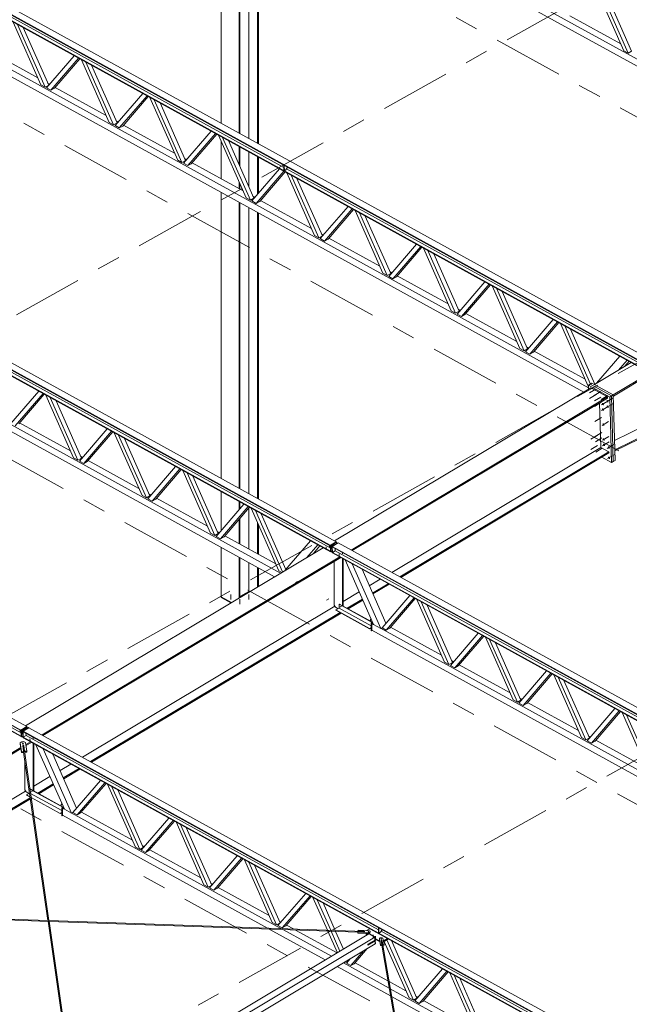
# Model space of a CAD drawing. Header units: millimetres. Extents: x -260 to 160, y -50 to 247.
# Tile 27 of 74: x -137 to -111, y 111 to 153. Entities that reach past the tile are written whole.
import ezdxf

# ---------------------------------------------------------------- set-up
doc = ezdxf.new("R2010")
doc.units = ezdxf.units.MM
for name, pattern in [('XKITLINE00', [0]), ('XKITLINE02', [4, 2, -2]), ('XKITLINE03', [6, 3, -1, 1, -1])]:
    doc.linetypes.add(name, pattern=pattern)
for name, color, linetype, lineweight in [('Element', 2, 'Continuous', 0), ('Spoina', 1, 'Continuous', 0), ('Śruba', 3, 'Continuous', 0)]:
    doc.layers.add(name, color=color, linetype=linetype, lineweight=lineweight)

msp = doc.modelspace()

# ---------------------------------------------------------------- hatches: boundary and pattern name
at = {"layer": 'Śruba'}
for points in [[(-111.75, 136.533), (-111.746, 136.523), (-111.743, 136.513), (-111.742, 136.504), (-111.743, 136.495), (-111.745, 136.488), (-111.749, 136.482), (-111.754, 136.477), (-111.76, 136.475), (-111.767, 136.475), (-111.774, 136.476), (-111.782, 136.48), (-111.79, 136.485), (-111.798, 136.492), (-111.805, 136.5), (-111.811, 136.51), (-111.816, 136.52), (-111.82, 136.53), (-111.823, 136.54), (-111.824, 136.549), (-111.823, 136.558), (-111.821, 136.565), (-111.817, 136.571), (-111.812, 136.575), (-111.806, 136.578), (-111.799, 136.578), (-111.792, 136.577), (-111.784, 136.573), (-111.776, 136.568), (-111.768, 136.561), (-111.761, 136.552), (-111.755, 136.543)], [(-111.553, 136.655), (-111.549, 136.645), (-111.547, 136.635), (-111.546, 136.626), (-111.546, 136.617), (-111.548, 136.61), (-111.552, 136.604), (-111.557, 136.6), (-111.563, 136.597), (-111.57, 136.597), (-111.578, 136.598), (-111.585, 136.602), (-111.593, 136.607), (-111.601, 136.614), (-111.608, 136.623), (-111.614, 136.632), (-111.62, 136.642), (-111.624, 136.652), (-111.626, 136.662), (-111.627, 136.671), (-111.626, 136.68), (-111.624, 136.687), (-111.621, 136.693), (-111.616, 136.698), (-111.61, 136.7), (-111.603, 136.7), (-111.595, 136.699), (-111.587, 136.695), (-111.579, 136.69), (-111.572, 136.683), (-111.564, 136.675), (-111.558, 136.665)], [(-111.743, 136.299), (-111.739, 136.289), (-111.737, 136.279), (-111.736, 136.27), (-111.737, 136.261), (-111.739, 136.254), (-111.742, 136.248), (-111.747, 136.243), (-111.753, 136.241), (-111.76, 136.241), (-111.768, 136.242), (-111.776, 136.246), (-111.784, 136.251), (-111.791, 136.258), (-111.798, 136.266), (-111.805, 136.276), (-111.81, 136.286), (-111.814, 136.296), (-111.816, 136.306), (-111.817, 136.315), (-111.817, 136.324), (-111.814, 136.331), (-111.811, 136.337), (-111.806, 136.342), (-111.8, 136.344), (-111.793, 136.344), (-111.785, 136.343), (-111.778, 136.339), (-111.77, 136.334), (-111.762, 136.327), (-111.755, 136.319), (-111.749, 136.309)], [(-111.547, 136.422), (-111.543, 136.411), (-111.54, 136.401), (-111.539, 136.392), (-111.54, 136.383), (-111.542, 136.376), (-111.546, 136.37), (-111.551, 136.366), (-111.557, 136.363), (-111.564, 136.363), (-111.571, 136.365), (-111.579, 136.368), (-111.587, 136.373), (-111.595, 136.38), (-111.602, 136.389), (-111.608, 136.398), (-111.613, 136.408), (-111.617, 136.418), (-111.62, 136.428), (-111.621, 136.437), (-111.62, 136.446), (-111.618, 136.454), (-111.614, 136.46), (-111.609, 136.464), (-111.603, 136.466), (-111.596, 136.466), (-111.589, 136.465), (-111.581, 136.461), (-111.573, 136.456), (-111.565, 136.449), (-111.558, 136.441), (-111.552, 136.431)], [(-111.726, 135.662), (-111.722, 135.652), (-111.72, 135.642), (-111.719, 135.632), (-111.72, 135.624), (-111.722, 135.616), (-111.725, 135.61), (-111.73, 135.606), (-111.736, 135.604), (-111.743, 135.603), (-111.751, 135.605), (-111.759, 135.609), (-111.767, 135.614), (-111.774, 135.621), (-111.781, 135.629), (-111.788, 135.638), (-111.793, 135.648), (-111.797, 135.658), (-111.799, 135.668), (-111.8, 135.678), (-111.799, 135.687), (-111.797, 135.694), (-111.794, 135.7), (-111.789, 135.704), (-111.783, 135.706), (-111.776, 135.707), (-111.768, 135.705), (-111.76, 135.702), (-111.752, 135.696), (-111.745, 135.689), (-111.738, 135.681), (-111.731, 135.672)], [(-111.709, 135.025), (-111.705, 135.014), (-111.703, 135.004), (-111.702, 134.995), (-111.702, 134.986), (-111.705, 134.979), (-111.708, 134.973), (-111.713, 134.969), (-111.719, 134.966), (-111.726, 134.966), (-111.734, 134.968), (-111.742, 134.971), (-111.749, 134.976), (-111.757, 134.983), (-111.764, 134.992), (-111.77, 135.001), (-111.776, 135.011), (-111.78, 135.021), (-111.782, 135.031), (-111.783, 135.04), (-111.782, 135.049), (-111.78, 135.057), (-111.777, 135.062), (-111.772, 135.067), (-111.766, 135.069), (-111.759, 135.069), (-111.751, 135.068), (-111.743, 135.064), (-111.735, 135.059), (-111.728, 135.052), (-111.721, 135.044), (-111.714, 135.034)], [(-111.703, 134.791), (-111.699, 134.78), (-111.696, 134.77), (-111.695, 134.761), (-111.696, 134.752), (-111.698, 134.745), (-111.702, 134.739), (-111.707, 134.735), (-111.713, 134.732), (-111.72, 134.732), (-111.727, 134.734), (-111.735, 134.737), (-111.743, 134.743), (-111.751, 134.749), (-111.758, 134.758), (-111.764, 134.767), (-111.769, 134.777), (-111.773, 134.787), (-111.776, 134.797), (-111.777, 134.807), (-111.776, 134.815), (-111.774, 134.823), (-111.77, 134.829), (-111.765, 134.833), (-111.759, 134.835), (-111.752, 134.835), (-111.745, 134.834), (-111.737, 134.83), (-111.729, 134.825), (-111.721, 134.818), (-111.714, 134.81), (-111.708, 134.801)], [(-111.5, 134.679), (-111.496, 134.669), (-111.494, 134.659), (-111.493, 134.649), (-111.493, 134.641), (-111.495, 134.633), (-111.499, 134.627), (-111.504, 134.623), (-111.51, 134.621), (-111.517, 134.62), (-111.524, 134.622), (-111.532, 134.625), (-111.54, 134.631), (-111.548, 134.638), (-111.555, 134.646), (-111.561, 134.655), (-111.566, 134.665), (-111.57, 134.675), (-111.573, 134.685), (-111.574, 134.695), (-111.573, 134.703), (-111.571, 134.711), (-111.567, 134.717), (-111.562, 134.721), (-111.556, 134.723), (-111.549, 134.724), (-111.542, 134.722), (-111.534, 134.719), (-111.526, 134.713), (-111.518, 134.706), (-111.511, 134.698), (-111.505, 134.689)], [(-111.488, 134.24), (-111.484, 134.23), (-111.482, 134.22), (-111.481, 134.211), (-111.481, 134.202), (-111.484, 134.194), (-111.487, 134.189), (-111.492, 134.184), (-111.498, 134.182), (-111.505, 134.182), (-111.513, 134.183), (-111.521, 134.187), (-111.528, 134.192), (-111.536, 134.199), (-111.543, 134.207), (-111.549, 134.217), (-111.555, 134.226), (-111.559, 134.237), (-111.561, 134.247), (-111.562, 134.256), (-111.561, 134.265), (-111.559, 134.272), (-111.556, 134.278), (-111.551, 134.282), (-111.545, 134.285), (-111.538, 134.285), (-111.53, 134.283), (-111.522, 134.28), (-111.514, 134.275), (-111.507, 134.268), (-111.5, 134.259), (-111.493, 134.25)], [(-123.6, 130.392), (-123.605, 130.393), (-123.609, 130.394), (-123.613, 130.396), (-123.616, 130.398), (-123.619, 130.4), (-123.62, 130.403), (-123.621, 130.406), (-123.62, 130.409), (-123.619, 130.411), (-123.617, 130.414), (-123.614, 130.416), (-123.61, 130.418), (-123.606, 130.419), (-123.601, 130.42), (-123.596, 130.421), (-123.591, 130.421), (-123.586, 130.42), (-123.582, 130.419), (-123.578, 130.417), (-123.575, 130.415), (-123.573, 130.413), (-123.571, 130.41), (-123.571, 130.407), (-123.571, 130.404), (-123.572, 130.402), (-123.575, 130.399), (-123.578, 130.397), (-123.581, 130.395), (-123.586, 130.393), (-123.59, 130.393), (-123.595, 130.392)], [(-123.042, 130.085), (-123.047, 130.086), (-123.051, 130.087), (-123.055, 130.089), (-123.058, 130.091), (-123.061, 130.093), (-123.062, 130.096), (-123.063, 130.098), (-123.062, 130.101), (-123.061, 130.104), (-123.059, 130.107), (-123.056, 130.109), (-123.052, 130.111), (-123.048, 130.112), (-123.043, 130.113), (-123.038, 130.113), (-123.033, 130.113), (-123.028, 130.113), (-123.024, 130.111), (-123.02, 130.11), (-123.017, 130.108), (-123.015, 130.105), (-123.013, 130.103), (-123.013, 130.1), (-123.013, 130.097), (-123.014, 130.094), (-123.017, 130.092), (-123.02, 130.089), (-123.023, 130.088), (-123.028, 130.086), (-123.032, 130.085), (-123.037, 130.085)], [(-122.974, 127.873), (-122.973, 127.869), (-122.972, 127.865), (-122.972, 127.86), (-122.972, 127.857), (-122.973, 127.853), (-122.975, 127.851), (-122.977, 127.849), (-122.98, 127.848), (-122.983, 127.848), (-122.986, 127.848), (-122.99, 127.85), (-122.993, 127.853), (-122.997, 127.856), (-123, 127.859), (-123.002, 127.863), (-123.004, 127.868), (-123.006, 127.872), (-123.007, 127.877), (-123.007, 127.881), (-123.007, 127.885), (-123.006, 127.888), (-123.004, 127.891), (-123.002, 127.892), (-122.999, 127.893), (-122.996, 127.894), (-122.992, 127.893), (-122.989, 127.891), (-122.986, 127.889), (-122.982, 127.886), (-122.979, 127.882), (-122.977, 127.878)], [(-121.636, 127.136), (-121.634, 127.132), (-121.633, 127.127), (-121.633, 127.123), (-121.633, 127.119), (-121.634, 127.116), (-121.636, 127.113), (-121.638, 127.111), (-121.641, 127.11), (-121.644, 127.11), (-121.648, 127.111), (-121.651, 127.113), (-121.654, 127.115), (-121.658, 127.118), (-121.661, 127.122), (-121.663, 127.126), (-121.666, 127.13), (-121.667, 127.135), (-121.668, 127.139), (-121.668, 127.144), (-121.668, 127.147), (-121.667, 127.151), (-121.665, 127.153), (-121.663, 127.155), (-121.66, 127.156), (-121.657, 127.156), (-121.654, 127.155), (-121.65, 127.154), (-121.647, 127.151), (-121.643, 127.148), (-121.64, 127.145), (-121.638, 127.14)], [(-136.543, 122.022), (-136.551, 122.023), (-136.558, 122.025), (-136.564, 122.028), (-136.569, 122.031), (-136.572, 122.035), (-136.575, 122.039), (-136.576, 122.044), (-136.575, 122.048), (-136.573, 122.052), (-136.569, 122.056), (-136.565, 122.06), (-136.559, 122.063), (-136.552, 122.065), (-136.545, 122.067), (-136.537, 122.067), (-136.529, 122.067), (-136.522, 122.066), (-136.515, 122.064), (-136.509, 122.061), (-136.504, 122.058), (-136.5, 122.054), (-136.498, 122.05), (-136.497, 122.046), (-136.498, 122.041), (-136.5, 122.037), (-136.503, 122.033), (-136.508, 122.029), (-136.514, 122.027), (-136.521, 122.024), (-136.528, 122.023), (-136.536, 122.022)], [(-136.242, 122.195), (-136.247, 122.196), (-136.251, 122.197), (-136.255, 122.199), (-136.258, 122.201), (-136.261, 122.203), (-136.262, 122.206), (-136.263, 122.209), (-136.262, 122.211), (-136.261, 122.214), (-136.259, 122.217), (-136.256, 122.219), (-136.252, 122.221), (-136.248, 122.222), (-136.243, 122.223), (-136.238, 122.224), (-136.233, 122.223), (-136.229, 122.223), (-136.224, 122.222), (-136.22, 122.22), (-136.217, 122.218), (-136.215, 122.215), (-136.213, 122.213), (-136.213, 122.21), (-136.213, 122.207), (-136.214, 122.204), (-136.217, 122.202), (-136.22, 122.2), (-136.224, 122.198), (-136.228, 122.196), (-136.232, 122.195), (-136.237, 122.195)], [(-136.174, 119.984), (-136.173, 119.979), (-136.172, 119.975), (-136.172, 119.97), (-136.172, 119.967), (-136.173, 119.963), (-136.175, 119.961), (-136.177, 119.959), (-136.18, 119.958), (-136.183, 119.958), (-136.186, 119.959), (-136.19, 119.96), (-136.193, 119.963), (-136.197, 119.966), (-136.2, 119.969), (-136.202, 119.974), (-136.205, 119.978), (-136.206, 119.982), (-136.207, 119.987), (-136.207, 119.991), (-136.207, 119.995), (-136.206, 119.998), (-136.204, 120.001), (-136.202, 120.003), (-136.199, 120.004), (-136.196, 120.004), (-136.193, 120.003), (-136.189, 120.001), (-136.186, 119.999), (-136.182, 119.996), (-136.179, 119.992), (-136.177, 119.988)], [(-134.836, 119.246), (-134.834, 119.242), (-134.833, 119.237), (-134.833, 119.233), (-134.833, 119.229), (-134.834, 119.226), (-134.836, 119.223), (-134.838, 119.222), (-134.841, 119.221), (-134.844, 119.22), (-134.848, 119.221), (-134.851, 119.223), (-134.855, 119.225), (-134.858, 119.228), (-134.861, 119.232), (-134.863, 119.236), (-134.866, 119.241), (-134.867, 119.245), (-134.868, 119.249), (-134.868, 119.254), (-134.868, 119.257), (-134.867, 119.261), (-134.865, 119.263), (-134.863, 119.265), (-134.86, 119.266), (-134.857, 119.266), (-134.854, 119.265), (-134.85, 119.264), (-134.847, 119.261), (-134.843, 119.258), (-134.84, 119.255), (-134.838, 119.251)], [(-121.8, 113.993), (-121.805, 113.994), (-121.809, 113.995), (-121.813, 113.996), (-121.816, 113.999), (-121.819, 114.001), (-121.82, 114.004), (-121.821, 114.006), (-121.82, 114.009), (-121.819, 114.012), (-121.817, 114.014), (-121.814, 114.017), (-121.81, 114.019), (-121.806, 114.02), (-121.801, 114.021), (-121.796, 114.021), (-121.791, 114.021), (-121.787, 114.021), (-121.782, 114.019), (-121.778, 114.018), (-121.775, 114.016), (-121.773, 114.013), (-121.771, 114.011), (-121.771, 114.008), (-121.771, 114.005), (-121.773, 114.002), (-121.775, 114), (-121.778, 113.997), (-121.782, 113.996), (-121.786, 113.994), (-121.791, 113.993), (-121.795, 113.993)], [(-121.597, 113.826), (-121.602, 113.827), (-121.606, 113.828), (-121.61, 113.83), (-121.613, 113.832), (-121.615, 113.834), (-121.617, 113.837), (-121.617, 113.84), (-121.617, 113.843), (-121.616, 113.845), (-121.613, 113.848), (-121.61, 113.85), (-121.607, 113.852), (-121.602, 113.853), (-121.598, 113.854), (-121.593, 113.855), (-121.588, 113.855), (-121.583, 113.854), (-121.579, 113.853), (-121.575, 113.851), (-121.572, 113.849), (-121.569, 113.847), (-121.568, 113.844), (-121.567, 113.841), (-121.568, 113.838), (-121.569, 113.836), (-121.571, 113.833), (-121.574, 113.831), (-121.578, 113.829), (-121.582, 113.827), (-121.587, 113.826), (-121.592, 113.826)], [(-121.495, 113.77), (-121.5, 113.771), (-121.504, 113.772), (-121.508, 113.774), (-121.511, 113.776), (-121.514, 113.778), (-121.515, 113.781), (-121.516, 113.784), (-121.515, 113.787), (-121.514, 113.789), (-121.512, 113.792), (-121.509, 113.794), (-121.505, 113.796), (-121.501, 113.798), (-121.496, 113.798), (-121.491, 113.799), (-121.486, 113.799), (-121.482, 113.798), (-121.477, 113.797), (-121.474, 113.795), (-121.47, 113.793), (-121.468, 113.791), (-121.466, 113.788), (-121.466, 113.785), (-121.466, 113.782), (-121.468, 113.78), (-121.47, 113.777), (-121.473, 113.775), (-121.477, 113.773), (-121.481, 113.772), (-121.486, 113.771), (-121.491, 113.77)], [(-121.248, 113.689), (-121.253, 113.69), (-121.257, 113.691), (-121.261, 113.693), (-121.264, 113.695), (-121.266, 113.697), (-121.268, 113.7), (-121.268, 113.703), (-121.268, 113.705), (-121.267, 113.708), (-121.264, 113.711), (-121.261, 113.713), (-121.258, 113.715), (-121.253, 113.716), (-121.249, 113.717), (-121.244, 113.718), (-121.239, 113.717), (-121.234, 113.717), (-121.23, 113.716), (-121.226, 113.714), (-121.223, 113.712), (-121.22, 113.709), (-121.219, 113.707), (-121.218, 113.704), (-121.219, 113.701), (-121.22, 113.698), (-121.222, 113.696), (-121.225, 113.694), (-121.229, 113.692), (-121.233, 113.69), (-121.238, 113.689), (-121.243, 113.689)]]:
    msp.add_hatch(color=256, dxfattribs=at).paths.add_polyline_path(points, flags=17)

# ---------------------------------------------------------------- linework, layer by layer
at = {"layer": 'Element', "linetype": 'XKITLINE00', "lineweight": 0}
for p, q in [((-125.685, 159.401), (-99.448, 144.952)), ((-125.305, 159.489), (-99.19, 145.106)), ((-126.528, 147.652), (-126.528, 158.598)), ((-126.486, 147.629), (-126.486, 158.622)), ((-127.316, 148.086), (-127.316, 158.185)), ((-127.275, 148.063), (-127.275, 158.184)), ((-126.896, 147.855), (-126.896, 158.392)), ((-128.077, 148.505), (-128.077, 157.934)), ((-110.224, 138.384), (-140.57, 155.097)), ((-110.224, 138.361), (-140.569, 155.073)), ((-140.318, 155.247), (-109.973, 138.535)), ((-110.217, 138.127), (-140.563, 154.839)), ((-110.217, 138.104), (-140.562, 154.816)), ((-140.443, 154.911), (-125.403, 146.627)), ((-110.894, 151.608), (-112.08, 154.291)), ((-110.709, 151.506), (-111.896, 154.189)), ((-111.647, 154.052), (-110.558, 151.591)), ((-113.2, 153.102), (-111.024, 151.903)), ((-135.775, 150.154), (-136.959, 152.832)), ((-135.59, 150.053), (-136.774, 152.73)), ((-136.526, 152.593), (-135.44, 150.137)), ((-138.886, 151.515), (-112.604, 137.04)), ((-138.519, 151.61), (-112.401, 137.225)), ((-138.081, 151.648), (-135.905, 150.45)), ((-135.529, 150.019), (-134.345, 151.392)), ((-135.345, 149.917), (-134.161, 151.291)), ((-110.709, 151.506), (-110.894, 151.608)), ((-110.558, 151.591), (-110.709, 151.506)), ((-134.108, 151.262), (-135.194, 150.002)), ((-132.855, 148.546), (-134.039, 151.223)), ((-132.67, 148.444), (-133.854, 151.122)), ((-133.605, 150.985), (-132.519, 148.529)), ((-135.59, 150.053), (-135.775, 150.154)), ((-135.44, 150.137), (-135.59, 150.053)), ((-135.472, 150.211), (-135.398, 150.17)), ((-135.161, 150.04), (-132.985, 148.841)), ((-135.345, 149.917), (-135.529, 150.019)), ((-135.194, 150.002), (-135.345, 149.917)), ((-132.609, 148.41), (-131.425, 149.784)), ((-132.425, 148.309), (-131.241, 149.682)), ((-131.188, 149.653), (-132.274, 148.393)), ((-129.934, 146.938), (-131.118, 149.615)), ((-129.75, 146.836), (-130.934, 149.514)), ((-130.685, 149.377), (-129.599, 146.921)), ((-132.67, 148.444), (-132.855, 148.546)), ((-132.519, 148.529), (-132.67, 148.444)), ((-132.425, 148.309), (-132.609, 148.41)), ((-132.552, 148.603), (-132.478, 148.562)), ((-132.274, 148.393), (-132.425, 148.309)), ((-132.241, 148.431), (-130.065, 147.233)), ((-129.689, 146.802), (-128.505, 148.176)), ((-129.504, 146.701), (-128.32, 148.074)), ((-128.267, 148.045), (-129.353, 146.785)), ((-127.014, 145.329), (-128.198, 148.007)), ((-128.077, 146.138), (-128.077, 147.733)), ((-126.83, 145.228), (-128.014, 147.905)), ((-127.765, 147.768), (-126.679, 145.312)), ((-127.316, 146.753), (-127.316, 147.521)), ((-123.425, 130.502), (-153.77, 147.215)), ((-123.424, 130.479), (-153.769, 147.191)), ((-153.519, 147.365), (-123.173, 130.652)), ((-127.275, 146.659), (-127.275, 147.498)), ((-126.896, 145.804), (-126.896, 147.29)), ((-126.528, 145.473), (-126.528, 147.087)), ((-123.418, 130.245), (-153.763, 146.957)), ((-123.417, 130.221), (-153.762, 146.934)), ((-129.75, 146.836), (-129.934, 146.938)), ((-129.599, 146.921), (-129.75, 146.836)), ((-129.504, 146.701), (-129.689, 146.802)), ((-129.632, 146.994), (-129.558, 146.954)), ((-129.353, 146.785), (-129.504, 146.701)), ((-129.321, 146.823), (-127.145, 145.625)), ((-126.486, 145.521), (-126.486, 147.064)), ((-125.399, 146.491), (-125.405, 146.722)), ((-125.385, 146.711), (-125.379, 146.48)), ((-126.769, 145.194), (-125.585, 146.567)), ((-126.584, 145.092), (-125.4, 146.466)), ((-125.347, 146.437), (-126.433, 145.177)), ((-125.399, 146.491), (-125.379, 146.48)), ((-125.379, 146.48), (-125.311, 146.52)), ((-125.311, 146.52), (-125.262, 146.609)), ((-125.287, 146.564), (-110.221, 138.266)), ((-124.094, 143.721), (-125.278, 146.399)), ((-125.262, 146.609), (-125.263, 146.644)), ((-123.91, 143.619), (-125.094, 146.297)), ((-127.316, 145.719), (-127.316, 146.012)), ((-127.275, 145.696), (-127.275, 145.918)), ((-124.845, 146.16), (-123.759, 143.704)), ((-128.077, 133.353), (-128.077, 145.562)), ((-127.316, 132.934), (-127.316, 145.143)), ((-127.275, 132.911), (-127.275, 145.12)), ((-126.83, 145.228), (-127.014, 145.329)), ((-126.679, 145.312), (-126.83, 145.228)), ((-126.584, 145.092), (-126.769, 145.194)), ((-126.712, 145.386), (-126.638, 145.346)), ((-126.433, 145.177), (-126.584, 145.092)), ((-126.401, 145.215), (-124.225, 144.016)), ((-126.896, 132.703), (-126.896, 144.911)), ((-126.528, 132.5), (-126.528, 144.709)), ((-126.486, 132.477), (-126.486, 144.686)), ((-123.848, 143.586), (-122.664, 144.959)), ((-123.664, 143.484), (-122.48, 144.858)), ((-122.427, 144.828), (-123.513, 143.569)), ((-121.174, 142.113), (-122.358, 144.79)), ((-120.989, 142.011), (-122.173, 144.689)), ((-121.925, 144.552), (-120.839, 142.096)), ((-151.719, 143.727), (-125.539, 129.309)), ((-123.91, 143.619), (-124.094, 143.721)), ((-123.791, 143.778), (-123.718, 143.737)), ((-152.086, 143.632), (-125.797, 129.154)), ((-123.759, 143.704), (-123.91, 143.619)), ((-123.664, 143.484), (-123.848, 143.586)), ((-123.513, 143.569), (-123.664, 143.484)), ((-123.48, 143.607), (-121.305, 142.408)), ((-120.928, 141.977), (-119.744, 143.351)), ((-120.744, 141.876), (-119.56, 143.249)), ((-119.507, 143.22), (-120.593, 141.96)), ((-118.254, 140.504), (-119.438, 143.182)), ((-118.069, 140.403), (-119.253, 143.081)), ((-119.004, 142.943), (-117.918, 140.487)), ((-120.989, 142.011), (-121.174, 142.113)), ((-120.839, 142.096), (-120.989, 142.011)), ((-120.871, 142.17), (-120.798, 142.129)), ((-120.744, 141.876), (-120.928, 141.977)), ((-120.593, 141.96), (-120.744, 141.876)), ((-120.56, 141.998), (-118.384, 140.8)), ((-118.008, 140.369), (-116.824, 141.743)), ((-117.824, 140.268), (-116.64, 141.641)), ((-116.587, 141.612), (-117.673, 140.352)), ((-115.334, 138.896), (-116.518, 141.574)), ((-115.149, 138.795), (-116.333, 141.472)), ((-116.084, 141.335), (-114.998, 138.879)), ((-118.069, 140.403), (-118.254, 140.504)), ((-117.918, 140.487), (-118.069, 140.403)), ((-117.824, 140.268), (-118.008, 140.369)), ((-117.951, 140.561), (-117.877, 140.521)), ((-117.64, 140.39), (-115.464, 139.192)), ((-117.673, 140.352), (-117.824, 140.268)), ((-115.088, 138.761), (-113.904, 140.134)), ((-114.903, 138.659), (-113.719, 140.033)), ((-113.667, 140.004), (-114.753, 138.744)), ((-112.413, 137.288), (-113.597, 139.966)), ((-112.316, 137.382), (-113.413, 139.864)), ((-112.125, 137.377), (-113.164, 139.727)), ((-136.625, 122.612), (-166.97, 139.325)), ((-136.624, 122.589), (-166.969, 139.301)), ((-166.719, 139.475), (-136.373, 122.762)), ((-136.618, 122.355), (-166.963, 139.067)), ((-166.653, 138.874), (-136.617, 122.332)), ((-115.149, 138.795), (-115.334, 138.896)), ((-114.998, 138.879), (-115.149, 138.795)), ((-114.903, 138.659), (-115.088, 138.761)), ((-115.031, 138.953), (-114.957, 138.912)), ((-114.753, 138.744), (-114.903, 138.659)), ((-114.72, 138.782), (-112.544, 137.583)), ((-138.457, 138.665), (-123.421, 130.384)), ((-112.15, 137.362), (-110.577, 138.302)), ((-111.063, 138.57), (-112.054, 137.419)), ((-110.755, 138.4), (-111.12, 137.978)), ((-111.063, 138.57), (-110.755, 138.4)), ((-111.063, 138.57), (-111.063, 138.57)), ((-110.852, 138.138), (-110.667, 138.352)), ((-110.755, 138.4), (-110.755, 138.4)), ((-111.34, 136.914), (-109.765, 137.855)), ((-112.329, 137.375), (-112.253, 137.42)), ((-112.253, 137.42), (-111.34, 136.917)), ((-111.339, 136.867), (-109.724, 137.832)), ((-137.049, 135.703), (-135.865, 137.077)), ((-123.234, 130.686), (-112.301, 137.221)), ((-112.403, 137.282), (-112.413, 137.288)), ((-112.329, 137.375), (-112.404, 137.33)), ((-112.404, 137.33), (-111.491, 136.827)), ((-112.404, 137.33), (-112.4, 137.162)), ((-112.329, 137.375), (-111.416, 136.872)), ((-112.329, 137.375), (-111.416, 136.872)), ((-112.301, 137.221), (-111.591, 136.83)), ((-136.864, 135.602), (-135.68, 136.975)), ((-135.627, 136.946), (-136.713, 135.686)), ((-134.374, 134.23), (-135.558, 136.908)), ((-134.19, 134.129), (-135.374, 136.807)), ((-135.125, 136.669), (-134.039, 134.213)), ((-122.524, 130.295), (-111.591, 136.83)), ((-122.483, 130.272), (-111.59, 136.783)), ((-111.876, 134.676), (-111.927, 136.581)), ((-111.59, 136.783), (-111.591, 136.83)), ((-111.491, 136.827), (-111.416, 136.872)), ((-111.416, 134.031), (-111.491, 136.827)), ((-111.416, 136.872), (-111.34, 136.917)), ((-111.341, 134.076), (-111.416, 136.872)), ((-111.416, 136.872), (-111.341, 134.076)), ((-111.34, 136.917), (-111.265, 134.121)), ((-136.681, 135.724), (-134.505, 134.526)), ((-134.128, 134.095), (-132.945, 135.469)), ((-133.944, 133.994), (-132.76, 135.367)), ((-132.707, 135.338), (-133.793, 134.078)), ((-111.288, 134.971), (-110.016, 135.591)), ((-131.454, 132.622), (-132.638, 135.3)), ((-131.27, 132.521), (-132.454, 135.198)), ((-132.205, 135.061), (-131.119, 132.605)), ((-111.277, 134.571), (-109.77, 135.306)), ((-111.276, 134.524), (-109.716, 135.285)), ((-120.798, 129.344), (-111.876, 134.676)), ((-120.451, 129.153), (-111.528, 134.485)), ((-111.876, 134.676), (-111.528, 134.485)), ((-111.528, 134.485), (-111.527, 134.438)), ((-134.19, 134.129), (-134.374, 134.23)), ((-134.039, 134.213), (-134.19, 134.129)), ((-133.944, 133.994), (-134.128, 134.095)), ((-134.072, 134.287), (-133.998, 134.247)), ((-133.793, 134.078), (-133.944, 133.994)), ((-133.761, 134.116), (-131.585, 132.918)), ((-120.409, 129.13), (-111.527, 134.438)), ((-111.828, 134.258), (-111.416, 134.031)), ((-111.416, 134.031), (-111.341, 134.076)), ((-111.341, 134.076), (-111.265, 134.121)), ((-131.208, 132.487), (-130.024, 133.86)), ((-131.024, 132.385), (-129.84, 133.759)), ((-129.787, 133.73), (-130.873, 132.47)), ((-128.534, 131.014), (-129.718, 133.692)), ((-128.349, 130.912), (-129.533, 133.59)), ((-129.285, 133.453), (-128.199, 130.997)), ((-131.27, 132.521), (-131.454, 132.622)), ((-131.119, 132.605), (-131.27, 132.521)), ((-131.024, 132.385), (-131.208, 132.487)), ((-131.151, 132.679), (-131.078, 132.638)), ((-130.873, 132.47), (-131.024, 132.385)), ((-130.84, 132.508), (-128.664, 131.309)), ((-128.077, 131.124), (-128.077, 132.788)), ((-128.288, 130.879), (-127.104, 132.252)), ((-128.104, 130.777), (-126.92, 132.151)), ((-126.867, 132.121), (-127.953, 130.862)), ((-127.316, 132.006), (-127.316, 132.369)), ((-127.275, 132.054), (-127.275, 132.346)), ((-126.896, 130.336), (-126.896, 132.087)), ((-125.614, 129.406), (-126.798, 132.083)), ((-125.454, 129.359), (-126.613, 131.982)), ((-127.316, 130.567), (-127.316, 131.6)), ((-127.275, 130.544), (-127.275, 131.648)), ((-125.314, 129.469), (-126.364, 131.845)), ((-126.528, 130.133), (-126.528, 131.473)), ((-126.486, 130.11), (-126.486, 131.379)), ((-151.687, 130.792), (-136.621, 122.494)), ((-128.349, 130.912), (-128.534, 131.014)), ((-128.199, 130.997), (-128.349, 130.912)), ((-128.104, 130.777), (-128.288, 130.879)), ((-128.231, 131.071), (-128.157, 131.03)), ((-127.953, 130.862), (-128.104, 130.777)), ((-127.92, 130.9), (-125.744, 129.701)), ((-136.434, 122.796), (-123.726, 130.392)), ((-128.077, 128.303), (-128.077, 130.41)), ((-124.263, 130.687), (-125.359, 129.416)), ((-123.956, 130.518), (-124.424, 129.975)), ((-124.263, 130.687), (-123.956, 130.518)), ((-124.263, 130.687), (-124.263, 130.687)), ((-124.156, 130.135), (-123.868, 130.47)), ((-123.956, 130.518), (-123.956, 130.518)), ((-123.173, 130.652), (-123.425, 130.502)), ((-123.425, 130.502), (-123.424, 130.479)), ((-123.424, 130.493), (-123.173, 130.644)), ((-123.417, 130.23), (-123.424, 130.493)), ((-123.404, 130.482), (-123.424, 130.493)), ((-123.153, 130.632), (-123.404, 130.482)), ((-123.397, 130.219), (-123.404, 130.482)), ((-123.353, 130.454), (-123.102, 130.604)), ((-123.346, 130.191), (-123.353, 130.454)), ((-123.353, 130.454), (-123.333, 130.443)), ((-123.333, 130.452), (-123.082, 130.602)), ((-92.988, 113.739), (-123.333, 130.452)), ((-123.333, 130.452), (-123.333, 130.428)), ((-123.326, 130.18), (-123.333, 130.443)), ((-92.987, 113.716), (-123.333, 130.428)), ((-123.21, 130.361), (-123.207, 130.266)), ((-123.173, 130.644), (-123.173, 130.652)), ((-123.173, 130.644), (-123.153, 130.632)), ((-123.151, 130.575), (-123.153, 130.632)), ((-123.102, 130.604), (-123.09, 130.598)), ((-123.082, 130.602), (-92.737, 113.89)), ((-135.724, 122.405), (-123.016, 130.001)), ((-135.683, 122.382), (-122.975, 129.978)), ((-127.316, 128.246), (-127.316, 129.99)), ((-127.275, 128.271), (-127.275, 129.968)), ((-123.417, 130.221), (-123.418, 130.245)), ((-123.397, 130.219), (-123.417, 130.23)), ((-123.409, 130.226), (-123.417, 130.221)), ((-123.348, 130.248), (-123.397, 130.219)), ((-123.346, 130.191), (-123.326, 130.18)), ((-123.207, 130.266), (-123.326, 130.195)), ((-92.981, 113.482), (-123.326, 130.195)), ((-123.326, 130.195), (-123.326, 130.171)), ((-92.98, 113.459), (-123.326, 130.171)), ((-123.207, 130.266), (-108.136, 121.966)), ((-122.904, 127.921), (-122.904, 129.939)), ((-122.874, 127.905), (-122.874, 129.922)), ((-122.788, 129.874), (-122.48, 129.705)), ((-122.787, 129.874), (-122.788, 129.874)), ((-122.788, 129.874), (-121.571, 127.123)), ((-126.896, 128.528), (-126.896, 129.759)), ((-126.528, 128.717), (-126.528, 129.556)), ((-126.486, 128.742), (-126.486, 129.533)), ((-123.252, 129.813), (-123.252, 127.94)), ((-122.48, 129.705), (-122.48, 129.705)), ((-122.48, 129.705), (-121.263, 126.954)), ((-121.047, 127.175), (-122.066, 129.477)), ((-125.49, 129.338), (-125.614, 129.406)), ((-121.754, 128.773), (-121.29, 129.05)), ((-121.615, 128.457), (-120.943, 128.859)), ((-121.598, 128.42), (-120.902, 128.836)), ((-128.082, 128.328), (-128.077, 128.331)), ((-128.082, 128.269), (-128.082, 128.328)), ((-128.082, 128.328), (-128.077, 128.325)), ((-127.664, 128.038), (-128.082, 128.269)), ((-128.077, 128.303), (-127.632, 128.058)), ((-127.275, 128.316), (-126.896, 128.528)), ((-126.896, 128.528), (-126.869, 128.513)), ((-122.874, 128.104), (-122.186, 128.515)), ((-122.7, 127.809), (-122.047, 128.199)), ((-121.213, 126.982), (-120.029, 128.356)), ((-121.029, 126.881), (-119.845, 128.254)), ((-119.792, 128.225), (-120.878, 126.965)), ((-118.539, 125.509), (-119.723, 128.187)), ((-134, 121.455), (-123.225, 127.894)), ((-123.252, 127.94), (-123.201, 127.853)), ((-123.201, 127.853), (-123.089, 127.791)), ((-123.04, 127.818), (-123.183, 127.738)), ((-123.033, 127.992), (-123.04, 127.988)), ((-123.04, 127.988), (-121.629, 127.21)), ((-123.04, 127.988), (-123.04, 127.818)), ((-123.04, 127.818), (-121.677, 127.068)), ((-123.033, 127.992), (-121.621, 127.214)), ((-122.659, 127.786), (-122.03, 128.162)), ((-118.354, 125.408), (-119.538, 128.085)), ((-119.289, 127.948), (-118.203, 125.492)), ((-133.653, 121.264), (-123.001, 127.629)), ((-133.611, 121.241), (-122.96, 127.606)), ((-121.743, 126.945), (-123.183, 127.738)), ((-123.183, 127.738), (-123.183, 127.729)), ((-121.743, 126.936), (-123.183, 127.729)), ((-121.706, 127.336), (-121.676, 127.353)), ((-121.651, 127.305), (-121.706, 127.336)), ((-121.706, 127.336), (-121.706, 127.261)), ((-121.676, 127.353), (-121.671, 127.35)), ((-121.743, 126.945), (-121.677, 126.982)), ((-121.677, 126.973), (-121.743, 126.936)), ((-121.743, 126.936), (-121.743, 126.945)), ((-121.677, 127.183), (-121.613, 127.219)), ((-121.677, 126.856), (-121.677, 127.183)), ((-121.677, 127.183), (-121.662, 127.174)), ((-121.662, 127.174), (-121.607, 127.205)), ((-121.662, 127.174), (-121.662, 126.848)), ((-121.602, 127.193), (-121.65, 127.167)), ((-121.65, 127.167), (-121.571, 127.123)), ((-121.65, 127.167), (-121.65, 126.87)), ((-121.263, 126.954), (-121.571, 127.123)), ((-121.283, 126.965), (-95.102, 112.546)), ((-121.263, 126.954), (-121.213, 126.982)), ((-121.029, 126.881), (-121.213, 126.982)), ((-120.878, 126.965), (-121.029, 126.881)), ((-120.845, 127.003), (-118.669, 125.805)), ((-121.662, 126.848), (-121.677, 126.856)), ((-121.662, 126.848), (-121.636, 126.862)), ((-121.65, 126.87), (-95.361, 112.391)), ((-118.293, 125.374), (-117.109, 126.747)), ((-118.108, 125.272), (-116.924, 126.646)), ((-116.872, 126.617), (-117.958, 125.357)), ((-115.618, 123.901), (-116.802, 126.578)), ((-115.434, 123.799), (-116.618, 126.477)), ((-116.369, 126.34), (-115.283, 123.884)), ((-118.354, 125.408), (-118.539, 125.509)), ((-118.203, 125.492), (-118.354, 125.408)), ((-118.108, 125.272), (-118.293, 125.374)), ((-118.236, 125.566), (-118.162, 125.525)), ((-117.958, 125.357), (-118.108, 125.272)), ((-117.925, 125.395), (-115.749, 124.196)), ((-115.373, 123.766), (-114.189, 125.139)), ((-115.188, 123.664), (-114.004, 125.037)), ((-113.951, 125.008), (-115.037, 123.749)), ((-112.698, 122.293), (-113.882, 124.97)), ((-112.514, 122.191), (-113.698, 124.869)), ((-113.449, 124.732), (-112.363, 122.276)), ((-115.434, 123.799), (-115.618, 123.901)), ((-115.283, 123.884), (-115.434, 123.799)), ((-115.188, 123.664), (-115.373, 123.766)), ((-115.316, 123.958), (-115.242, 123.917)), ((-115.037, 123.749), (-115.188, 123.664)), ((-115.005, 123.786), (-112.829, 122.588)), ((-112.452, 122.157), (-111.269, 123.531)), ((-112.268, 122.056), (-111.084, 123.429)), ((-111.031, 123.4), (-112.117, 122.14)), ((-109.778, 120.684), (-110.962, 123.362)), ((-109.594, 120.583), (-110.778, 123.26)), ((-136.373, 122.762), (-136.625, 122.612)), ((-136.624, 122.603), (-136.373, 122.754)), ((-136.353, 122.742), (-136.604, 122.592)), ((-136.553, 122.564), (-136.302, 122.715)), ((-136.533, 122.562), (-136.282, 122.712)), ((-136.373, 122.754), (-136.373, 122.762)), ((-136.373, 122.754), (-136.353, 122.742)), ((-136.351, 122.685), (-136.353, 122.742)), ((-136.302, 122.715), (-136.29, 122.708)), ((-136.282, 122.712), (-105.937, 106)), ((-136.625, 122.612), (-136.624, 122.589)), ((-136.617, 122.34), (-136.624, 122.603)), ((-136.604, 122.592), (-136.624, 122.603)), ((-136.617, 122.332), (-136.618, 122.355)), ((-136.597, 122.329), (-136.617, 122.34)), ((-136.617, 122.332), (-136.61, 122.336)), ((-136.597, 122.329), (-136.604, 122.592)), ((-136.548, 122.359), (-136.597, 122.329)), ((-136.546, 122.301), (-136.553, 122.564)), ((-136.553, 122.564), (-136.533, 122.553)), ((-136.546, 122.301), (-136.526, 122.29)), ((-106.188, 105.85), (-136.533, 122.562)), ((-136.533, 122.562), (-136.533, 122.539)), ((-136.526, 122.29), (-136.533, 122.553)), ((-106.188, 105.826), (-136.533, 122.539)), ((-136.407, 122.376), (-136.526, 122.305)), ((-106.181, 105.592), (-136.526, 122.305)), ((-136.526, 122.305), (-136.526, 122.281)), ((-136.41, 122.471), (-136.407, 122.376)), ((-136.407, 122.376), (-121.366, 114.092)), ((-112.514, 122.191), (-112.698, 122.293)), ((-112.396, 122.349), (-112.322, 122.309)), ((-136.651, 122.068), (-136.586, 122.113)), ((-136.65, 122.021), (-136.651, 122.068)), ((-136.598, 121.701), (-136.651, 122.068)), ((-136.65, 122.021), (-136.597, 121.654)), ((-136.586, 122.113), (-136.508, 122.119)), ((-136.502, 121.954), (-136.544, 121.952)), ((-136.544, 121.952), (-136.509, 121.707)), ((-136.537, 121.932), (-136.541, 121.926)), ((-136.522, 121.938), (-136.537, 121.932)), ((-136.526, 122.281), (-136.216, 122.111)), ((-136.507, 121.934), (-136.522, 121.938)), ((-136.508, 122.119), (-136.43, 122.082)), ((-136.501, 121.922), (-136.507, 121.934)), ((-136.501, 121.922), (-136.502, 121.954)), ((-136.466, 121.71), (-136.502, 121.954)), ((-135.426, 114.487), (-136.501, 121.922)), ((-136.43, 122.082), (-136.377, 121.716)), ((-136.417, 121.991), (-136.216, 122.111)), ((-136.411, 121.947), (-136.175, 122.088)), ((-136.216, 122.111), (-106.181, 105.569)), ((-136.104, 120.031), (-136.104, 122.049)), ((-136.074, 120.015), (-136.074, 122.033)), ((-135.987, 121.985), (-135.988, 121.984)), ((-135.988, 121.984), (-135.68, 121.815)), ((-135.988, 121.984), (-134.771, 119.233)), ((-112.363, 122.276), (-112.514, 122.191)), ((-112.268, 122.056), (-112.452, 122.157)), ((-112.117, 122.14), (-112.268, 122.056)), ((-112.085, 122.178), (-109.909, 120.98)), ((-148.169, 114.967), (-136.627, 121.865)), ((-148.094, 114.964), (-136.621, 121.821)), ((-136.509, 121.707), (-136.598, 121.701)), ((-136.597, 121.654), (-136.598, 121.701)), ((-136.597, 121.654), (-136.508, 121.66)), ((-136.508, 121.66), (-136.509, 121.707)), ((-135.469, 114.489), (-136.508, 121.675)), ((-136.377, 121.716), (-136.466, 121.71)), ((-136.466, 121.677), (-136.466, 121.71)), ((-136.463, 121.663), (-136.376, 121.669)), ((-136.452, 121.583), (-136.452, 121.664)), ((-136.376, 121.669), (-136.377, 121.716)), ((-135.68, 121.815), (-135.68, 121.815)), ((-135.68, 121.815), (-134.463, 119.064)), ((-134.247, 119.285), (-135.266, 121.587)), ((-136.452, 120.058), (-136.452, 121.286)), ((-134.955, 120.885), (-134.492, 121.161)), ((-136.074, 120.216), (-135.387, 120.627)), ((-134.815, 120.569), (-134.145, 120.97)), ((-134.799, 120.532), (-134.103, 120.947)), ((-135.902, 119.92), (-135.248, 120.311)), ((-135.861, 119.897), (-135.231, 120.273)), ((-134.413, 119.092), (-133.229, 120.466)), ((-134.229, 118.991), (-133.045, 120.364)), ((-132.992, 120.335), (-134.078, 119.075)), ((-131.739, 117.619), (-132.923, 120.297)), ((-131.554, 117.518), (-132.738, 120.195)), ((-145.099, 114.823), (-136.423, 120.008)), ((-136.452, 120.058), (-136.401, 119.97)), ((-136.401, 119.97), (-136.282, 119.905)), ((-136.254, 119.921), (-136.384, 119.848)), ((-136.384, 119.848), (-136.232, 119.765)), ((-136.384, 119.848), (-136.384, 119.839)), ((-136.384, 119.839), (-136.23, 119.755)), ((-136.237, 120.099), (-136.233, 120.102)), ((-136.237, 120.096), (-134.829, 119.32)), ((-136.233, 120.102), (-134.821, 119.325)), ((-136.21, 119.912), (-134.877, 119.178)), ((-132.489, 120.058), (-131.403, 117.602)), ((-144.468, 114.801), (-136.226, 119.726)), ((-144.393, 114.799), (-136.22, 119.682)), ((-136.185, 119.739), (-134.943, 119.055)), ((-136.184, 119.729), (-134.943, 119.046)), ((-136.18, 119.706), (-136.162, 119.717)), ((-134.906, 119.446), (-134.876, 119.463)), ((-134.851, 119.416), (-134.906, 119.446)), ((-134.906, 119.446), (-134.906, 119.372)), ((-134.876, 119.463), (-134.871, 119.46)), ((-134.943, 119.055), (-134.877, 119.092)), ((-134.943, 119.046), (-134.877, 119.083)), ((-134.943, 119.046), (-134.943, 119.055)), ((-134.877, 119.293), (-134.813, 119.329)), ((-134.877, 118.966), (-134.877, 119.293)), ((-134.877, 119.293), (-134.862, 119.285)), ((-134.862, 118.958), (-134.877, 118.966)), ((-134.862, 119.285), (-134.807, 119.315)), ((-134.862, 119.285), (-134.862, 118.958)), ((-134.862, 118.958), (-134.836, 118.972)), ((-134.802, 119.304), (-134.85, 119.277)), ((-134.85, 119.277), (-134.771, 119.233)), ((-134.85, 119.277), (-134.85, 118.98)), ((-134.85, 118.98), (-126.104, 114.163)), ((-134.463, 119.064), (-134.771, 119.233)), ((-134.483, 119.075), (-125.529, 114.143)), ((-134.463, 119.064), (-134.413, 119.092)), ((-134.229, 118.991), (-134.413, 119.092)), ((-134.078, 119.075), (-134.229, 118.991)), ((-134.045, 119.113), (-131.869, 117.915)), ((-131.493, 117.484), (-130.309, 118.857)), ((-131.309, 117.382), (-130.125, 118.756)), ((-130.072, 118.727), (-131.158, 117.467)), ((-128.818, 116.011), (-130.002, 118.689)), ((-128.634, 115.909), (-129.818, 118.587)), ((-129.569, 118.45), (-128.483, 115.994)), ((-131.436, 117.676), (-131.362, 117.635)), ((-131.554, 117.518), (-131.739, 117.619)), ((-131.403, 117.602), (-131.554, 117.518)), ((-131.309, 117.382), (-131.493, 117.484)), ((-131.158, 117.467), (-131.309, 117.382)), ((-131.125, 117.505), (-128.949, 116.306)), ((-128.573, 115.876), (-127.389, 117.249)), ((-128.388, 115.774), (-127.204, 117.148)), ((-127.151, 117.118), (-128.237, 115.859)), ((-125.898, 114.403), (-127.082, 117.08)), ((-125.714, 114.301), (-126.898, 116.979)), ((-126.649, 116.842), (-125.563, 114.386)), ((-128.634, 115.909), (-128.818, 116.011)), ((-128.483, 115.994), (-128.634, 115.909)), ((-128.516, 116.068), (-128.442, 116.027)), ((-128.388, 115.774), (-128.573, 115.876)), ((-128.237, 115.859), (-128.388, 115.774)), ((-128.205, 115.897), (-126.029, 114.698)), ((-125.653, 114.267), (-124.469, 115.641)), ((-125.468, 114.166), (-124.284, 115.539)), ((-124.231, 115.51), (-125.317, 114.25)), ((-123.544, 114.074), (-124.162, 115.472)), ((-123.402, 114.069), (-123.978, 115.37)), ((-123.211, 114.063), (-123.729, 115.233)), ((-148.212, 114.931), (-135.461, 114.488)), ((-147.93, 114.879), (-135.463, 114.446)), ((-134.398, 107.082), (-135.464, 114.455)), ((-135.43, 114.487), (-121.955, 114.019)), ((-134.351, 107.056), (-135.421, 114.453)), ((-135.419, 114.445), (-122.246, 113.987)), ((-125.714, 114.301), (-125.898, 114.403)), ((-125.563, 114.386), (-125.714, 114.301)), ((-125.596, 114.46), (-125.522, 114.419)), ((-133.777, 106.74), (-121.769, 113.917)), ((-126.022, 114.118), (-123.634, 112.803)), ((-125.468, 114.166), (-125.653, 114.267)), ((-125.317, 114.25), (-125.468, 114.166)), ((-125.447, 114.098), (-123.375, 112.957)), ((-125.285, 114.288), (-124.987, 114.124)), ((-124.906, 114.079), (-123.132, 113.103)), ((-123.118, 113.111), (-123.525, 114.032)), ((-123.008, 113.177), (-123.383, 114.027)), ((-122.859, 113.266), (-123.192, 114.02)), ((-122.247, 113.98), (-122.242, 114.01)), ((-122.246, 113.95), (-122.247, 113.98)), ((-121.767, 113.963), (-122.247, 113.98)), ((-121.766, 113.934), (-122.246, 113.95)), ((-122.242, 114.01), (-121.958, 114)), ((-122.238, 114.035), (-122.233, 114.066)), ((-122.238, 114.029), (-122.238, 114.035)), ((-121.954, 114.025), (-122.238, 114.035)), ((-122.233, 114.066), (-121.753, 114.049)), ((-121.958, 114), (-121.954, 114.025)), ((-121.957, 114.008), (-121.956, 114.016)), ((-121.956, 114.016), (-121.955, 114.018)), ((-121.883, 113.929), (-121.884, 113.938)), ((-121.883, 113.893), (-121.883, 113.929)), ((-121.883, 113.929), (-121.814, 113.89)), ((-121.883, 113.893), (-121.844, 113.872)), ((-121.87, 114.053), (-121.734, 114.135)), ((-121.759, 113.923), (-121.769, 113.917)), ((-121.515, 113.778), (-121.769, 113.917)), ((-121.769, 113.917), (-121.515, 113.778)), ((-121.728, 113.982), (-121.767, 113.963)), ((-121.766, 113.934), (-121.767, 113.963)), ((-121.766, 113.934), (-121.727, 113.953)), ((-121.505, 113.784), (-121.759, 113.923)), ((-121.753, 114.049), (-121.721, 114.027)), ((-121.721, 114.027), (-121.728, 113.982)), ((-121.727, 113.953), (-121.728, 113.982)), ((-121.727, 113.953), (-121.72, 113.998)), ((-121.72, 113.998), (-121.721, 114.027)), ((-121.363, 113.956), (-121.369, 114.187)), ((-121.363, 113.956), (-121.342, 113.945)), ((-121.349, 114.176), (-121.342, 113.945)), ((-121.342, 113.945), (-121.275, 113.986)), ((-121.275, 113.986), (-121.226, 114.074)), ((-121.251, 114.029), (-106.185, 105.731)), ((-121.226, 114.074), (-121.227, 114.109)), ((-133.523, 106.6), (-121.515, 113.778)), ((-121.507, 113.485), (-133.264, 106.458)), ((-121.813, 113.439), (-121.451, 113.656)), ((-121.512, 113.649), (-121.813, 113.469)), ((-121.813, 113.469), (-121.812, 113.434)), ((-121.812, 113.434), (-121.511, 113.614)), ((-121.516, 113.617), (-121.511, 113.614)), ((-121.516, 113.617), (-121.511, 113.614)), ((-121.505, 113.784), (-121.515, 113.778)), ((-121.512, 113.649), (-121.515, 113.778)), ((-121.515, 113.778), (-121.512, 113.649)), ((-121.512, 113.649), (-121.502, 113.655)), ((-121.511, 113.614), (-121.501, 113.62)), ((-121.511, 113.614), (-121.507, 113.485)), ((-121.511, 113.614), (-121.507, 113.485)), ((-121.507, 113.485), (-121.497, 113.491)), ((-121.506, 113.623), (-121.501, 113.62)), ((-121.502, 113.655), (-121.505, 113.784)), ((-121.504, 113.719), (-121.325, 113.621)), ((-121.503, 113.684), (-121.324, 113.586)), ((-121.502, 113.661), (-121.482, 113.673)), ((-121.501, 113.62), (-121.497, 113.491)), ((-121.325, 113.621), (-121.309, 113.622)), ((-121.324, 113.586), (-121.325, 113.621)), ((-121.324, 113.586), (-121.303, 113.587)), ((-121.321, 113.718), (-121.289, 113.741)), ((-121.321, 113.689), (-121.321, 113.718)), ((-121.274, 113.443), (-121.321, 113.718)), ((-121.321, 113.689), (-121.274, 113.414)), ((-121.289, 113.741), (-121.211, 113.747)), ((-121.249, 113.61), (-121.236, 113.611)), ((-121.249, 113.61), (-121.221, 113.447)), ((-121.242, 113.609), (-121.247, 113.599)), ((-121.227, 113.615), (-121.242, 113.609)), ((-121.212, 113.61), (-121.227, 113.615)), ((-121.219, 113.612), (-121.206, 113.613)), ((-121.206, 113.598), (-121.212, 113.61)), ((-121.211, 113.747), (-121.172, 113.729)), ((-121.206, 113.598), (-121.206, 113.613)), ((-121.179, 113.451), (-121.206, 113.613)), ((-119.888, 105.905), (-121.206, 113.598)), ((-121.172, 113.729), (-121.125, 113.455)), ((-121.154, 113.625), (-121.123, 113.625)), ((-121.148, 113.59), (-121.123, 113.59)), ((-121.123, 113.625), (-120.973, 113.716)), ((-121.123, 113.59), (-120.942, 113.698)), ((-121.123, 113.59), (-121.123, 113.625)), ((-120.058, 111.186), (-121.121, 113.591)), ((-119.873, 111.085), (-121.011, 113.657)), ((-120.809, 113.625), (-119.723, 111.169)), ((-122.548, 112.558), (-122.004, 113.188)), ((-121.844, 113.284), (-122.397, 112.642)), ((-121.221, 113.447), (-121.274, 113.443)), ((-121.274, 113.414), (-121.274, 113.443)), ((-121.274, 113.414), (-121.22, 113.418)), ((-121.22, 113.418), (-121.221, 113.447)), ((-119.931, 105.906), (-121.221, 113.433)), ((-121.125, 113.455), (-121.179, 113.451)), ((-121.178, 113.436), (-121.179, 113.451)), ((-121.176, 113.421), (-121.124, 113.425)), ((-121.124, 113.425), (-121.125, 113.455)), ((-122.863, 112.675), (-120.906, 111.598)), ((-122.814, 112.704), (-122.794, 112.693)), ((-122.794, 112.693), (-122.802, 112.711)), ((-122.643, 112.777), (-122.794, 112.693)), ((-122.732, 112.659), (-122.565, 112.853)), ((-122.548, 112.558), (-122.732, 112.659)), ((-122.643, 112.777), (-122.653, 112.8)), ((-122.62, 112.82), (-122.602, 112.811)), ((-122.397, 112.642), (-122.548, 112.558)), ((-122.364, 112.68), (-120.959, 111.906)), ((-123.121, 112.521), (-120.85, 111.27)), ((-119.812, 111.051), (-118.628, 112.424)), ((-119.628, 110.949), (-118.444, 112.323)), ((-118.391, 112.294), (-119.477, 111.034)), ((-117.138, 109.578), (-118.322, 112.256)), ((-120.912, 111.88), (-120.189, 111.482)), ((-116.953, 109.476), (-118.137, 112.154)), ((-117.888, 112.017), (-116.802, 109.561)), ((-120.859, 111.571), (-110.145, 105.671)), ((-120.803, 111.243), (-110.709, 105.685)), ((-119.873, 111.085), (-120.058, 111.186)), ((-119.723, 111.169), (-119.873, 111.085)), ((-119.628, 110.949), (-119.812, 111.051)), ((-119.755, 111.243), (-119.682, 111.202)), ((-119.477, 111.034), (-119.628, 110.949)), ((-119.444, 111.072), (-117.268, 109.873))]:
    msp.add_line(p, q, dxfattribs=at)
at = {"layer": 'Spoina', "linetype": 'XKITLINE03', "lineweight": 0}
for p, q in [((-168.856, 181.004), (88.84, 39.08)), ((-182.056, 173.606), (75.64, 31.682)), ((-204.855, 102.206), (-80.144, 172.099)), ((-195.257, 166.208), (62.439, 24.284)), ((-189.637, 93.825), (-64.926, 163.718)), ((-208.457, 158.81), (49.239, 16.886)), ((-174.419, 85.443), (-49.708, 155.336))]:
    msp.add_line(p, q, dxfattribs=at)
at = {"layer": 'Śruba', "linetype": 'XKITLINE02', "lineweight": 0}
for p, q in [((-112.083, 137.167), (-112.359, 137.002)), ((-111.88, 137.056), (-112.156, 136.89)), ((-112.077, 136.933), (-112.353, 136.768)), ((-111.874, 136.822), (-112.15, 136.657)), ((-111.867, 136.588), (-112.144, 136.423)), ((-111.576, 136.888), (-111.852, 136.723)), ((-111.623, 136.833), (-111.711, 136.783)), ((-111.85, 135.95), (-112.127, 135.785)), ((-112.03, 135.191), (-112.306, 135.026)), ((-111.833, 135.313), (-112.11, 135.148)), ((-111.827, 135.079), (-112.103, 134.914)), ((-112.018, 134.752), (-112.294, 134.587)), ((-111.815, 134.64), (-112.091, 134.475)), ((-111.511, 134.473), (-111.787, 134.308)), ((-123.453, 130.435), (-123.456, 130.523)), ((-122.895, 130.128), (-122.898, 130.215)), ((-127.283, 128.4), (-127.283, 128.613)), ((-124.823, 128.951), (-124.911, 128.901)), ((-127.66, 128.188), (-127.66, 128.402)), ((-127.28, 127.979), (-127.28, 128.192)), ((-126.903, 128.19), (-126.903, 128.404)), ((-123.578, 128.161), (-123.477, 128.217)), ((-136.654, 122.545), (-136.656, 122.633)), ((-136.096, 122.238), (-136.098, 122.325))]:
    msp.add_line(p, q, dxfattribs=at)
at = {"layer": 'Śruba', "linetype": 'XKITLINE00', "lineweight": 0}
for p, q in [((-111.569, 136.654), (-111.846, 136.489)), ((-111.373, 136.776), (-111.649, 136.611)), ((-111.563, 136.42), (-111.839, 136.255)), ((-111.366, 136.542), (-111.643, 136.377)), ((-111.546, 135.783), (-111.822, 135.618)), ((-111.529, 135.145), (-111.805, 134.98)), ((-111.522, 134.911), (-111.799, 134.746)), ((-111.32, 134.8), (-111.596, 134.634)), ((-111.308, 134.361), (-111.584, 134.196)), ((-123.594, 130.351), (-123.597, 130.439)), ((-123.036, 130.044), (-123.039, 130.131)), ((-123.02, 127.853), (-122.919, 127.91)), ((-121.588, 127.168), (-121.676, 127.119)), ((-136.537, 122.086), (-136.533, 121.91)), ((-136.236, 122.154), (-136.239, 122.241)), ((-136.22, 119.964), (-136.12, 120.02)), ((-134.788, 119.279), (-134.876, 119.229)), ((-121.796, 114.033), (-121.793, 113.916)), ((-121.59, 113.74), (-121.593, 113.871)), ((-121.488, 113.684), (-121.492, 113.815)), ((-121.244, 113.73), (-121.241, 113.613))]:
    msp.add_line(p, q, dxfattribs=at)

doc.saveas('drawing.dxf')
